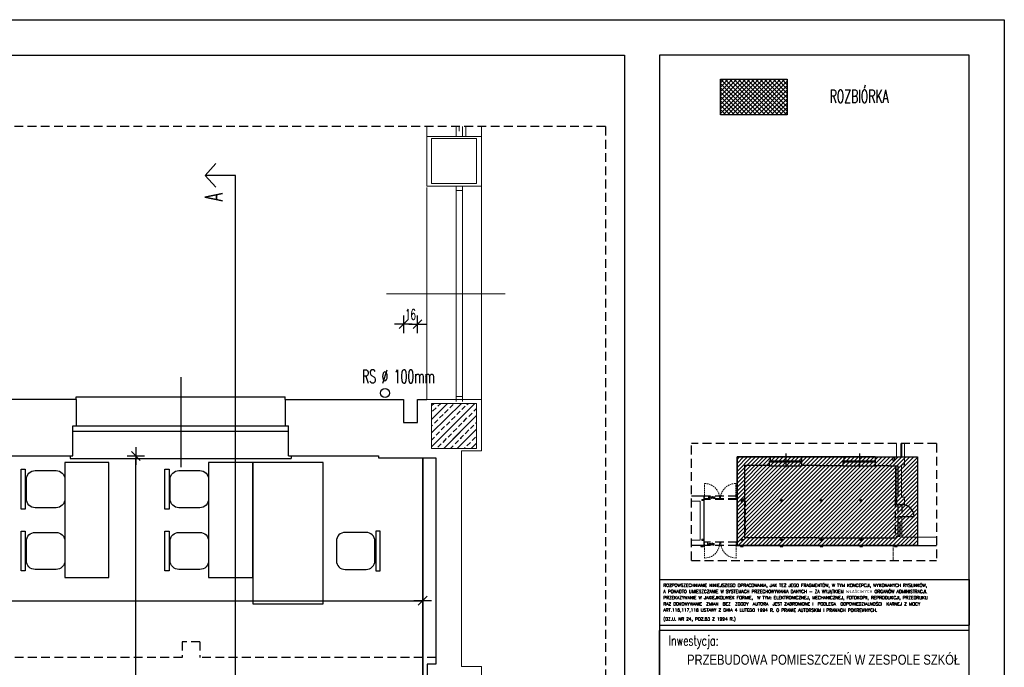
# Model space of a CAD drawing. Extents: x 678233 to 771511, y -128679 to -91169.
# Tile 22 of 62: x 758089 to 759205, y -96340 to -95607. Entities that reach past the tile are written whole.
import ezdxf
from ezdxf.enums import TextEntityAlignment as Align

# ---------------------------------------------------------------- set-up
doc = ezdxf.new("R2010")
doc.units = 0
doc.linetypes.add('DASHED', pattern=[0.75, 0.5, -0.25])
doc.linetypes.add('HIDDEN', pattern=[9.525, 6.35, -3.175])
doc.layers.get('0').update_dxf_attribs({"linetype": 'CONTINUOUS'})
doc.layers.get('Defpoints').update_dxf_attribs({"linetype": 'CONTINUOUS'})
for name, color, linetype in [('1_WYBURZENIA', 40, 'CONTINUOUS'), ('DRZWI', 2, 'CONTINUOUS'), ('h', 8, 'CONTINUOUS'), ('hatch', 8, 'CONTINUOUS'), ('MEBLE', 4, 'CONTINUOUS'), ('OKNA', 4, 'CONTINUOUS'), ('PDF_686_ZS31_Felińskiego13_XRF_Parter$PR-ściany', 7, 'CONTINUOUS'), ('PDF_686_ZS31_Felińskiego13_XRF_Parter$SC-SLUPY', 7, 'CONTINUOUS'), ('PDF_686_ZS31_Felińskiego13_XRF_Parter$SCIANY', 7, 'CONTINUOUS'), ('PRZEKROJOWE', 7, 'CONTINUOUS'), ('PRZERYWANA', 9, 'DASHED'), ('ramka', 2, 'CONTINUOUS'), ('tabelka', 2, 'CONTINUOUS'), ('WIDOKOWE', 2, 'CONTINUOUS'), ('wyburzenia', 3, 'CONTINUOUS'), ('WYMIAROWE', 1, 'CONTINUOUS')]:
    doc.layers.add(name, color=color, linetype=linetype)
for name, color, linetype, true_color in [('PDF_686_ZS31_Felińskiego13_XRF_Parter$IA_1_widok', 9, 'CONTINUOUS', 0x808080), ('PDF_686_ZS31_Felińskiego13_XRF_Parter$OKNA', 9, 'CONTINUOUS', 0x808080), ('PDF_686_ZS31_Felińskiego13_XRF_Parter$powzabudowy', 9, 'CONTINUOUS', 0x808080), ('PDF_686_ZS31_Felińskiego13_XRF_Parter$TEKST', 9, 'CONTINUOUS', 0x808080), ('PDF_686_ZS31_Felińskiego13_XRF_Parter$widok', 9, 'CONTINUOUS', 0x808080), ('PDF_686_ZS31_Felińskiego13_XRF_Parter$widoki', 9, 'CONTINUOUS', 0x808080)]:
    doc.layers.add(name, color=color, linetype=linetype, true_color=true_color)
doc.styles.add('ARIAL_CE', font='arial.ttf')
doc.styles.add('ROMANS', font='romans.shx', dxfattribs={"width": 0.6})
doc.styles.add('ROMANTS', font='ROMANS.shx', dxfattribs={"width": 0.6})
doc.dimstyles.new('WYMIAR1', dxfattribs={"dimtxt": 5, "dimasz": 1.5, "dimexe": 1.25, "dimexo": 0.625, "dimgap": 0.7, "dimtad": 1, "dimdec": 1, "dimdsep": 46, "dimtxsty": 'Standard', "dimblk1": 'WYMIAR1', "dimblk2": 'WYMIAR1', "dimsah": 1, "dimcen": 2.5, "dimse1": 1, "dimse2": 1, "dimclrd": 256, "dimclrt": 2, "dimadec": 0, "dimazin": 0, "dimtfac": 1, "dimtdec": 1, "dimtofl": 0, "dimtmove": 0, "dimatfit": 3, "dimldrblk": 'WYMIAR1', "dimfxl": 1, "dimtolj": 1, "dimtzin": 0, "dimarcsym": 0})

# ---------------------------------------------------------------- blocks, each defined once
blk = doc.blocks.new('TABELKA NOWA 334')
at = {"layer": 'tabelka', "ltscale": 2}
for p, q in [((42790.4, -47472.2), (43615.4, -47472.2)), ((42790.4, -47472.2), (42790.4, -47593.6)), ((43615.4, -47472.2), (43615.4, -47593.6)), ((42790.4, -47593.6), (43615.4, -47593.6)), ((42790.4, -48703.2), (42790.4, -47607.4)), ((43615.4, -47607.4), (42790.4, -47607.4))]:
    blk.add_line(p, q, dxfattribs=at)
blk.add_lwpolyline([(42790.4, -49379.6), (43615.4, -49379.6), (43615.4, -47607.4), (42790.4, -47607.4)], close=True, dxfattribs=at)
at = {"layer": 'tabelka', "ltscale": 2, "style": 'ROMANS'}
for s, height, p in [('A PONADTO UMIESZCZANIE W SYSTEMACH PRZECHOWYWANIA DANYCH - ZA WYJĄTKIEM WŁAŚCIWYCH ORGANÓW ADMINISTRACJI. ', 8.2817, (42800.3, -47507.8)), ('ROZPOWSZECHNIANIE NINIEJSZEGO OPRACOWANIA, JAK TEŻ JEGO FRAGMENTÓW, W TYM KONCEPCJI, WYKONANYCH RYSUNKÓW,', 8.2817, (42800.3, -47491.3)), ('PRZEKAZYWANIE W JAKIEJKOLWIEK FORMIE,  W TYM: ELEKTRONICZNEJ, MECHANICZNEJ, FOTOKOPII, REPRODUKCJI, PRZEDRUKU', 8.2817, (42800.3, -47524.4)), ('ART.116,117,118 USTAWY Z DNIA 4 LUTEGO 1994 R. O PRAWIE AUTORSKIM I PRAWACH POKREWNYCH.', 8.282, (42800.3, -47557.5)), ('RAZ D0KONYWANIE  ZMIAN  BEZ  ZGODY  AUTORA  JEST ZABRONIONE I  PODLEGA  ODPOWIEDZIALNOŚCI  KARNEJ Z MOCY ', 8.2817, (42800.3, -47541)), ('(DZ.U. NR 24, POZ.83 Z 1994 R.)', 8.282, (42800.3, -47581.1))]:
    blk.add_text(s, height=height, rotation=359.9955, dxfattribs=at).set_placement(p)
at = {"layer": 'tabelka', "ltscale": 2, "style": 'ROMANS', "width": 0.7}
blk.add_text('Inwestycja:', height=26.174, dxfattribs=at).set_placement((42814.7, -47647.6))
at = {"layer": 'tabelka', "ltscale": 2, "style": 'ARIAL_CE', "width": 0.8}
for tag, height, p in [('Inwestycja 1', 26.8, (43591.7, -47698.9)), ('Inwestycja 2', 26.8, (43591.7, -47745.3)), ('Inwestycja 3', 26.8, (43591.7, -47791.7)), ('Inwestycja 4', 26.8, (43591.7, -47838.1)), ('INWESTOR 1', 26.8, (43591.7, -47947.8)), ('INWESTOR 2', 26.8, (43591.7, -47994.2)), ('INWESTOR 3', 26.8, (43591.7, -48040.6)), ('INWESTOR 4', 26.8, (43591.7, -48087.1)), ('Adres 1', 26.8, (43591.7, -48196.8)), ('Adres 2', 26.8, (43591.7, -48243.2)), ('Adres 3', 26.8, (43591.7, -48289.6)), ('Adres 4', 26.8, (43591.7, -48336)), ('TEMAT1', 25.9, (43585.8, -49053)), ('TEMAT2', 25.9, (43585.8, -49097.9)), ('TEMAT3', 25.9, (43585.8, -49142.8))]:
    blk.add_attdef(tag, text='', height=height, dxfattribs=at).set_placement(p, align=Align.RIGHT)
at = {"layer": 'tabelka', "ltscale": 2, "style": 'ROMANS', "width": 0.7, "flags": 4}
for tag, p in [('arch. wn. Piotr Kostrzewski', (42814.7, -48813.8)), ('arch. wn. Artur Lewandowski', (42814.7, -48886.5)), ('....', (42814.7, -48959.2))]:
    blk.add_attdef(tag, p, '', height=26.2, dxfattribs=at)
at = {"layer": 'tabelka', "ltscale": 2, "style": 'ARIAL_CE', "width": 0.8}
for tag, height, p in [('1:20', 45.9, (43218.4, -49216)), ('A 12', 61.2, (43585.8, -49292.7)), ('sierpień 2013', 30.6, (43218.4, -49325.1))]:
    blk.add_attdef(tag, text='', height=height, dxfattribs=at).set_placement(p, align=Align.MIDDLE_RIGHT)
blk = doc.blocks.new('WYMIAR1')
at = {"layer": 'WYMIAROWE'}
for p, q in [((0, 0), (-5, 0)), ((0, 5), (0, -5)), ((5, 0), (0, 0))]:
    blk.add_line(p, q, dxfattribs=at)
at = {"layer": 'WYMIAROWE', "color": 2}
blk.add_line((-2.5, -2.5), (2.5, 2.5), dxfattribs=at)
blk = doc.blocks.new('*D52')
at = {"layer": 'Defpoints', "color": 0, "transparency": 16777216}
for p in [(758539.9, -95951.6), (758523.9, -96007.6), (758539.9, -96007.6)]:
    blk.add_point(p, dxfattribs=at)
at = {"layer": 'WYMIAROWE', "color": 1, "lineweight": -2, "transparency": 16777216}
for p, q in [((758521.9, -95951.6), (758519.9, -95951.6)), ((758541.9, -95951.6), (758543.9, -95951.6))]:
    blk.add_line(p, q, dxfattribs=at)
at = {"layer": 'WYMIAROWE', "color": 1, "lineweight": -2, "transparency": 16777216, "xscale": 2, "yscale": 2, "zscale": 2}
blk.add_blockref('WYMIAR1', (758523.9, -95951.6), dxfattribs=at)
at = {"layer": 'WYMIAROWE', "color": 1, "lineweight": -2, "transparency": 16777216, "xscale": 2, "yscale": 2, "zscale": 2, "rotation": 180}
blk.add_blockref('WYMIAR1', (758539.9, -95951.6), dxfattribs=at)
at = {"layer": 'WYMIAROWE', "color": 4, "transparency": 16777216, "insert": (758531.9, -95940.6), "char_height": 12, "attachment_point": 5, "style": 'ROMANTS'}
blk.add_mtext('\\A1;16', dxfattribs=at)
blk = doc.blocks.new('DOT1')
at = {"color": 1, "ltscale": 5}
for p, q in [((0, 33.36), (0, -33.36)), ((29.4, 0), (-47.89, 0))]:
    blk.add_line(p, q, dxfattribs=at)
at = {"color": 8, "ltscale": 5, "const_width": 7.48}
blk.add_lwpolyline([(-3.74, 0, 1), (3.74, 0, 1)], format="xyb", close=True, dxfattribs=at)
blk = doc.blocks.new('f021')
blk.add_lwpolyline([(-31.8, 70), (31.8, 70), (31.8, 63.4), (-31.8, 63.4)], close=True)
blk.add_lwpolyline([(-29.7, 14), (-29.7, 47.6, -0.414214), (-15.6, 61.6), (15.6, 61.6, -0.414214), (29.7, 47.6), (29.7, 14, -0.414214), (15.6, 0), (-15.6, 0, -0.414214)], format="xyb", close=True)
blk = doc.blocks.new('*D53')
at = {"layer": 'Defpoints', "color": 0, "transparency": 16777216}
for p in [(757402.7, -96100.8), (758545.7, -96231), (758545.7, -96264.8)]:
    blk.add_point(p, dxfattribs=at)
at = {"layer": 'WYMIAROWE', "color": 1, "lineweight": -2, "transparency": 16777216}
blk.add_line((757404.7, -96264.8), (758543.7, -96264.8), dxfattribs=at)
at = {"layer": 'WYMIAROWE', "color": 1, "lineweight": -2, "transparency": 16777216, "xscale": 2, "yscale": 2, "zscale": 2, "rotation": 180}
blk.add_blockref('WYMIAR1', (757402.7, -96264.8), dxfattribs=at)
at = {"layer": 'WYMIAROWE', "color": 1, "lineweight": -2, "transparency": 16777216, "xscale": 2, "yscale": 2, "zscale": 2}
blk.add_blockref('WYMIAR1', (758545.7, -96264.8), dxfattribs=at)
at = {"layer": 'WYMIAROWE', "color": 4, "transparency": 16777216, "insert": (757974.2, -96253.8), "char_height": 12, "attachment_point": 5, "style": 'ROMANTS'}
blk.add_mtext('\\A1;1143', dxfattribs=at)
blk = doc.blocks.new('*D54')
at = {"layer": 'Defpoints', "color": 0, "transparency": 16777216}
for p in [(758220.5, -96100.8), (758393.7, -96100.8), (758333.6, -96647.3)]:
    blk.add_point(p, dxfattribs=at)
at = {"layer": 'WYMIAROWE', "color": 1, "lineweight": -2, "transparency": 16777216}
blk.add_line((758220.5, -96645.3), (758220.5, -96102.8), dxfattribs=at)
at = {"layer": 'WYMIAROWE', "color": 1, "lineweight": -2, "transparency": 16777216, "xscale": 2, "yscale": 2, "zscale": 2}
for p, rotation in [((758220.5, -96100.8), 90), ((758220.5, -96647.3), 270)]:
    blk.add_blockref('WYMIAR1', p, dxfattribs=dict(at, rotation=rotation))
at = {"layer": 'WYMIAROWE', "color": 4, "transparency": 16777216, "insert": (758209.5, -96374), "char_height": 12, "attachment_point": 5, "rotation": 90, "style": 'ROMANTS'}
blk.add_mtext('\\A1;546.5', dxfattribs=at)

msp = doc.modelspace()

# ---------------------------------------------------------------- hatches: boundary and pattern name
at = {"layer": 'hatch'}
h = msp.add_hatch(dxfattribs=at)
h.set_pattern_fill('ANSI31', color=256)
h.set_pattern_definition([(45, (0, -1685), (-2.24506403, 2.24506403), [])])
h.paths.add_polyline_path([(758902.11, -96101.98), (759106.57, -96101.98), (759106.57, -96202.25), (758902.11, -96202.25)])
at = {"layer": 'wyburzenia'}
h = msp.add_hatch(dxfattribs=at)
h.set_pattern_fill('_USER', color=256, scale=3.5, angle=45, style=0, double=1, pattern_type=0)
h.set_pattern_definition([(45, (518770.521, -73528.36), (-2.474873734, 2.474873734), []), (135, (518770.521, -73528.36), (-2.474873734, -2.474873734), [])])
h.paths.add_polyline_path([(758883.12, -95674.17), (758959.05, -95674.17), (758959.05, -95714.63), (758883.12, -95714.63)])

# ---------------------------------------------------------------- linework, layer by layer
at = {"layer": '1_WYBURZENIA'}
msp.add_lwpolyline([(758902.11, -96101.98), (759106.57, -96101.98), (759106.57, -96202.25), (758902.11, -96202.25)], close=True, dxfattribs=at)
at = {"layer": 'Defpoints'}
for p, q in [((758939.46, -96101.98), (758939.46, -96106.48)), ((758975.01, -96101.98), (758975.01, -96106.48)), ((759023.01, -96101.98), (759023.01, -96106.48)), ((759058.56, -96101.98), (759058.56, -96106.48)), ((759081.06, -96105.88), (759081.06, -96101.98)), ((759081.06, -96101.98), (759082.64, -96101.98)), ((758975.57, -96111.58), (758975.57, -96106.48)), ((759059.12, -96111.58), (759059.12, -96106.48)), ((759084.17, -96155.75), (759091.93, -96155.75)), ((759086.42, -96176.3), (759086.42, -96192.13)), ((759086.42, -96192.13), (759082.52, -96192.13)), ((759082.52, -96192.13), (759082.52, -96193.55)), ((759012.37, -96193.55), (759050.11, -96193.55)), ((759081.17, -96193.55), (759082.52, -96193.55))]:
    msp.add_line(p, q, dxfattribs=at)
msp.add_lwpolyline([(757105.03, -95606.74), (759205.03, -95606.74), (759205.03, -97091.74), (757105.03, -97091.74)], close=True, dxfattribs=at)
at = {"layer": 'DRZWI'}
for p, q in [((759088.78, -96169.24), (759102.8, -96169.24)), ((759088.78, -96169.55), (759102.8, -96169.55))]:
    msp.add_line(p, q, dxfattribs=at)
msp.add_arc((759088.77, -96169.87), 14.03, 1.29788, 89.98961, dxfattribs=at)
at = {"layer": 'h'}
for points in [[(758555.6, -96043.82), (758558.14, -96041.28)], [(758555.6, -96059.52), (758573.84, -96041.28)], [(758555.6, -96074.79), (758589.54, -96041.28)], [(758555.6, -96043.82), (758558.14, -96041.28)], [(758555.6, -96059.52), (758573.84, -96041.28)], [(758555.6, -96074.79), (758589.54, -96041.28)], [(758555.6, -96090.49), (758604.81, -96041.28)], [(758556.87, -96050.19), (758561.11, -96046.37)], [(758556.87, -96050.19), (758561.11, -96046.37)], [(758562.81, -96044.25), (758566.2, -96041.28)], [(758562.81, -96044.25), (758566.2, -96041.28)], [(758576.39, -96046.37), (758580.2, -96042.55)], [(758576.39, -96046.37), (758580.2, -96042.55)], [(758589.96, -96048.06), (758593.78, -96044.25)], [(758595.9, -96042.55), (758597.17, -96041.28)], [(758603.54, -96050.19), (758606.51, -96047.22)], [(758555.6, -96090.49), (758589.69, -96056.4)], [(758564.93, -96057.82), (758568.75, -96054)], [(758564.93, -96057.82), (758568.75, -96054)], [(758569.6, -96092.19), (758606.51, -96054.85)], [(758570.45, -96052.31), (758574.69, -96048.06)], [(758570.45, -96052.31), (758574.69, -96048.06)], [(758578.51, -96059.94), (758582.33, -96056.13)], [(758578.51, -96059.94), (758582.33, -96056.13)], [(758584.45, -96054), (758588.27, -96050.19)], [(758584.45, -96054), (758588.27, -96050.19)], [(758592.08, -96062.06), (758595.9, -96057.82)], [(758598.02, -96056.13), (758601.84, -96052.31)], [(758555.6, -96067.16), (758556.87, -96065.88)], [(758555.6, -96067.16), (758556.87, -96065.88)], [(758558.99, -96063.76), (758562.81, -96059.94)], [(758558.99, -96063.76), (758562.81, -96059.94)], [(758566.63, -96071.4), (758570.45, -96067.58)], [(758566.63, -96071.4), (758570.45, -96067.58)], [(758572.57, -96065.88), (758576.39, -96062.06)], [(758572.57, -96065.88), (758576.39, -96062.06)], [(758580.2, -96073.52), (758584.45, -96069.7)], [(758580.2, -96073.52), (758584.45, -96069.7)], [(758586.14, -96067.58), (758589.96, -96063.76)], [(758586.14, -96067.58), (758589.96, -96063.76)], [(758599.72, -96069.7), (758603.54, -96065.88)], [(758605.66, -96063.76), (758606.51, -96062.91)], [(758555.6, -96082.85), (758558.99, -96079.46)], [(758555.6, -96082.85), (758558.99, -96079.46)], [(758561.11, -96077.34), (758564.93, -96073.52)], [(758561.11, -96077.34), (758564.93, -96073.52)], [(758568.75, -96085.4), (758572.57, -96081.16)], [(758568.75, -96085.4), (758572.57, -96081.16)], [(758569.6, -96092.19), (758589.69, -96071.87)], [(758574.69, -96079.46), (758578.51, -96075.64)], [(758574.69, -96079.46), (758578.51, -96075.64)], [(758584.87, -96092.19), (758606.51, -96070.55)], [(758588.27, -96081.16), (758592.08, -96077.34)], [(758588.27, -96081.16), (758589.69, -96079.73)], [(758593.78, -96075.64), (758598.02, -96071.4)], [(758601.84, -96083.28), (758605.66, -96079.46)], [(758562.81, -96090.91), (758566.63, -96087.1)], [(758562.81, -96090.91), (758566.63, -96087.1)], [(758577.23, -96092.19), (758580.2, -96089.22)], [(758577.23, -96092.19), (758580.2, -96089.22)], [(758582.33, -96087.1), (758586.14, -96083.28)], [(758582.33, -96087.1), (758586.14, -96083.28)], [(758584.87, -96092.19), (758589.69, -96087.37)], [(758592.93, -96092.19), (758593.78, -96090.91)], [(758595.9, -96089.22), (758599.72, -96085.4)], [(758600.57, -96092.19), (758606.51, -96086.25)]]:
    msp.add_lwpolyline(points, dxfattribs=at)
at = {"layer": 'MEBLE', "color": 8, "linetype": 'HIDDEN'}
for p, q in [((758911.27, -96151.6), (758911.27, -96171.1)), ((758911.27, -96171.1), (758911.27, -96190.6))]:
    msp.add_line(p, q, dxfattribs=at)
at = {"layer": 'MEBLE'}
for points in [[(758545.69, -96359.29), (758545.69, -96359.29), (758545.69, -96102.79), (758545.69, -96102.79)], [(758140.04, -96238.39), (758190.04, -96238.39), (758190.04, -96108.39), (758140.04, -96108.39)], [(758303.04, -96238.39), (758353.04, -96238.39), (758353.04, -96108.39), (758303.04, -96108.39)], [(758353.04, -96268.39), (758433.04, -96268.39), (758433.04, -96108.39), (758353.04, -96108.39)], [(759081.92, -96150.35), (759081.92, -96150.35), (759081.92, -96111.88), (759081.92, -96111.88)]]:
    msp.add_lwpolyline(points, close=True, dxfattribs=at)
at = {"layer": 'OKNA'}
for p, q in [((758271.44, -96011.7), (758271.44, -96113.47)), ((758149.19, -96066.79), (758393.69, -96066.79)), ((758149.19, -96072.79), (758393.69, -96072.79)), ((758957.23, -96098.21), (758957.23, -96113.48)), ((759040.78, -96098.21), (759040.78, -96113.48)), ((758938.89, -96106.48), (758975.57, -96106.48)), ((758938.89, -96107.38), (758975.57, -96107.38)), ((759022.44, -96106.48), (759059.12, -96106.48)), ((759022.44, -96107.38), (759059.12, -96107.38))]:
    msp.add_line(p, q, dxfattribs=at)
at = {"layer": 'PDF_686_ZS31_Felińskiego13_XRF_Parter$IA_1_widok', "lineweight": 0}
for points in [[(758612.45, -95741.56), (758612.45, -95727.83)], [(758612.45, -96039.15), (758612.45, -95795.21)], [(759091.93, -96102.33), (759091.93, -96086.74)]]:
    msp.add_lwpolyline(points, dxfattribs=at)
at = {"layer": 'PDF_686_ZS31_Felińskiego13_XRF_Parter$OKNA', "lineweight": 0}
for points in [[(758583.6, -95727.83), (758583.6, -95739.2)], [(758590.81, -95727.83), (758590.81, -95739.2)], [(758594.63, -95727.83), (758594.63, -95739.2)], [(758583.6, -96039.15), (758583.6, -95795.21)], [(758583.6, -95800.3), (758590.81, -95800.3)], [(758590.81, -96039.15), (758590.81, -95795.21)], [(758583.6, -96036.54), (758583.6, -95848.29)], [(758590.81, -96039.15), (758590.81, -95848.29)], [(758504.69, -95917.18), (758639.02, -95917.18)], [(758612.45, -95917.18), (758615.42, -95917.18)], [(758583.6, -96033.64), (758590.81, -96033.64)], [(759087.61, -96101.94), (759087.61, -96086.74)], [(759087.61, -96102.33), (759087.61, -96086.74)], [(759088.69, -96102.33), (759088.69, -96086.74)], [(759088.69, -96102.33), (759088.69, -96086.74)], [(759087.61, -96101.5), (759088.69, -96101.5)]]:
    msp.add_lwpolyline(points, dxfattribs=at)
at = {"layer": 'PDF_686_ZS31_Felińskiego13_XRF_Parter$powzabudowy', "lineweight": 0}
for points in [[(759079.21, -96204.09), (759079.21, -96202.24)], [(759079.21, -96208.54), (759079.21, -96206.76)], [(759079.21, -96213.06), (759079.21, -96211.28)], [(759079.21, -96217.58), (759079.21, -96215.8)]]:
    msp.add_lwpolyline(points, dxfattribs=at)
at = {"layer": 'PDF_686_ZS31_Felińskiego13_XRF_Parter$PR-ściany', "lineweight": 13}
msp.add_lwpolyline([(758850.31, -96152.02), (758856.03, -96152.02)], dxfattribs=at)
at = {"layer": 'PDF_686_ZS31_Felińskiego13_XRF_Parter$SC-SLUPY', "lineweight": 13}
for p, q in [((758550.51, -96036.79), (758612.45, -96036.79)), ((759082.64, -96101.98), (759091.93, -96101.98))]:
    msp.add_line(p, q, dxfattribs=at)
for points in [[(758555.6, -95741.32), (758606.51, -95741.32), (758606.51, -95792.24), (758555.6, -95792.24)], [(758555.6, -96041.28), (758606.51, -96041.28), (758606.51, -96092.19), (758555.6, -96092.19)]]:
    msp.add_lwpolyline(points, close=True, dxfattribs=at)
msp.add_lwpolyline([(758589.69, -96092.19), (758555.6, -96092.19), (758555.6, -96041.28), (758589.69, -96041.28)], dxfattribs=at)
at = {"layer": 'PDF_686_ZS31_Felińskiego13_XRF_Parter$SCIANY', "lineweight": 13}
for p, q in [((758612.45, -96095.16), (758612.45, -96036.79)), ((758589.54, -96339.11), (758589.54, -96095.16)), ((758589.54, -96095.16), (758612.45, -96095.16)), ((759091.93, -96110.73), (759091.93, -96101.98)), ((759088.5, -96147.32), (759088.5, -96110.73)), ((759088.5, -96110.73), (759091.93, -96110.73)), ((759091.93, -96147.32), (759088.5, -96147.32)), ((759091.93, -96155.75), (759091.93, -96147.32)), ((758856.03, -96152.02), (758860.42, -96152.02)), ((758860.42, -96152.02), (758860.42, -96196.05)), ((759088.82, -96192.95), (759088.82, -96169.55)), ((759127.99, -96192.95), (759088.82, -96192.95)), ((758860.42, -96196.05), (758850.31, -96196.05)), ((758612.45, -96339.11), (758589.54, -96339.11)), ((758612.45, -96395.29), (758612.45, -96339.11))]:
    msp.add_line(p, q, dxfattribs=at)
for points in [[(758550.51, -95795.21), (758612.45, -95795.21), (758612.45, -95739.2), (758550.51, -95739.2)], [(758861.95, -96149.98), (758863.48, -96149.98), (758863.48, -96151.44), (758861.95, -96151.44)], [(758861.95, -96196.63), (758863.48, -96196.63), (758863.48, -96195.1), (758861.95, -96195.1)]]:
    msp.add_lwpolyline(points, close=True, dxfattribs=at)
at = {"layer": 'PDF_686_ZS31_Felińskiego13_XRF_Parter$TEKST', "lineweight": 0}
msp.add_line((758873.46, -96199.92), (758874.47, -96199.92), dxfattribs=at)
for points in [[(758869.61, -96146.19), (758869.61, -96148.92)], [(758870.63, -96147.08), (758869.61, -96148.41)], [(758870, -96148.39), (758870.76, -96149.41)], [(758871.33, -96147.08), (758871.33, -96148.92)], [(758871.33, -96147.9), (758871.46, -96147.46), (758871.65, -96147.2), (758871.84, -96147.08), (758872.16, -96147.08)], [(758873.81, -96147.46), (758873.62, -96147.2), (758873.43, -96147.08), (758873.11, -96147.08), (758872.92, -96147.2), (758872.67, -96147.46), (758872.61, -96147.9), (758872.61, -96148.16), (758872.67, -96148.54), (758872.92, -96148.79), (758873.11, -96148.92), (758873.43, -96148.92), (758873.62, -96148.79), (758873.81, -96148.54)], [(758873.81, -96147.08), (758873.81, -96148.92)], [(758874.45, -96147.08), (758875.15, -96147.08)], [(758874.77, -96146.19), (758874.77, -96148.41), (758874.83, -96148.79), (758875.02, -96148.92), (758875.28, -96148.92)], [(758877, -96147.46), (758876.81, -96147.2), (758876.61, -96147.08), (758876.3, -96147.08), (758876.11, -96147.2), (758875.85, -96147.46), (758875.79, -96147.9), (758875.79, -96148.16), (758875.85, -96148.54), (758876.11, -96148.79), (758876.3, -96148.92), (758876.61, -96148.92), (758876.81, -96148.79), (758877, -96148.54)], [(758877, -96147.08), (758877, -96148.92)], [(758868.66, -96198.99), (758868.66, -96201.73)], [(758869.67, -96199.88), (758868.66, -96201.22)], [(758869.04, -96200.71), (758869.8, -96201.73)], [(758870.37, -96199.88), (758870.37, -96201.73)], [(758870.37, -96200.71), (758870.5, -96200.27), (758870.69, -96200.01), (758870.88, -96199.88), (758871.2, -96199.88)], [(758872.86, -96200.27), (758872.67, -96200.01), (758872.47, -96199.88), (758872.16, -96199.88), (758871.97, -96200.01), (758871.71, -96200.27), (758871.65, -96200.71), (758871.65, -96200.97), (758871.71, -96201.35), (758871.97, -96201.6), (758872.16, -96201.73), (758872.47, -96201.73), (758872.67, -96201.6), (758872.86, -96201.35)], [(758872.86, -96199.88), (758872.86, -96201.73)], [(758873.81, -96198.99), (758873.81, -96201.22), (758873.87, -96201.6), (758874.07, -96201.73), (758874.32, -96201.73)], [(758876.04, -96200.27), (758875.85, -96200.01), (758875.66, -96199.88), (758875.34, -96199.88), (758875.15, -96200.01), (758874.89, -96200.27), (758874.83, -96200.71), (758874.83, -96200.97), (758874.89, -96201.35), (758875.15, -96201.6), (758875.34, -96201.73), (758875.66, -96201.73), (758875.85, -96201.6), (758876.04, -96201.35)], [(758876.04, -96199.88), (758876.04, -96201.73)]]:
    msp.add_lwpolyline(points, dxfattribs=at)
at = {"layer": 'PDF_686_ZS31_Felińskiego13_XRF_Parter$widok', "lineweight": 0}
for points in [[(758867.11, -96132.11), (758865.13, -96131.98), (758865.13, -96133.13)], [(758865.13, -96133.95), (758865.13, -96135.61)], [(758865.13, -96136.44), (758865.13, -96138.09)], [(758869.59, -96132.55), (758869.27, -96132.49), (758867.93, -96132.23)], [(758871.88, -96133.38), (758871.24, -96133.06), (758870.35, -96132.81)], [(758874.11, -96134.53), (758873.15, -96133.95), (758872.64, -96133.7)], [(758876.08, -96135.93), (758874.93, -96135.04), (758874.81, -96134.91)], [(758877.93, -96137.64), (758876.72, -96136.44)], [(758887.79, -96137.64), (758889, -96136.44)], [(758889.63, -96135.93), (758890.78, -96135.04), (758890.91, -96134.91)], [(758891.61, -96134.53), (758892.56, -96133.95), (758893.07, -96133.7)], [(758893.83, -96133.38), (758894.47, -96133.06), (758895.36, -96132.81)], [(758896.13, -96132.55), (758896.44, -96132.49), (758897.78, -96132.23)], [(758898.88, -96132.11), (758900.85, -96131.98), (758900.85, -96133.13)], [(758900.85, -96133.95), (758900.85, -96135.61)], [(758900.85, -96136.44), (758900.85, -96138.09)], [(758865.13, -96138.92), (758865.13, -96140.57)], [(758865.13, -96141.4), (758865.13, -96143.05)], [(758865.13, -96143.88), (758865.13, -96145.47)], [(758865.13, -96146.3), (758865.13, -96147.95)], [(758879.45, -96139.55), (758879.33, -96139.43), (758878.43, -96138.28)], [(758880.66, -96141.72), (758880.41, -96141.21), (758879.83, -96140.25)], [(758881.55, -96144.01), (758881.3, -96143.12), (758880.98, -96142.48)], [(758882.13, -96146.43), (758881.87, -96145.09), (758881.81, -96144.77)], [(758882.38, -96149.23), (758882.25, -96147.25)], [(758883.33, -96149.23), (758883.46, -96147.25)], [(758883.59, -96146.43), (758883.84, -96145.09), (758883.91, -96144.77)], [(758884.16, -96144.01), (758884.42, -96143.12), (758884.73, -96142.48)], [(758885.05, -96141.72), (758885.31, -96141.21), (758885.88, -96140.25)], [(758886.26, -96139.55), (758886.39, -96139.43), (758887.28, -96138.28)], [(758900.83, -96146.3), (758900.83, -96147.95)], [(758900.85, -96138.92), (758900.85, -96140.57)], [(758900.85, -96141.4), (758900.85, -96143.05)], [(758900.85, -96143.88), (758900.85, -96145.47)], [(758865.13, -96148.78), (758865.13, -96149.99), (758864.37, -96149.99)], [(758865.13, -96149.23), (758864.37, -96149.23)], [(758900.83, -96148.78), (758900.83, -96149.99), (758901.6, -96149.99)], [(758865.13, -96199.65), (758865.13, -96198.5), (758864.37, -96198.5)], [(758865.13, -96198.5), (758864.37, -96198.5)], [(758865.13, -96202.13), (758865.13, -96200.47)], [(758865.13, -96204.61), (758865.13, -96202.96)], [(758882.13, -96202.06), (758881.87, -96203.34), (758881.81, -96203.66)], [(758882.38, -96199.26), (758882.25, -96201.24)], [(758883.72, -96199.26), (758883.84, -96201.24)], [(758883.97, -96202.06), (758884.22, -96203.34), (758884.29, -96203.66)], [(758902.11, -96198.5), (758900.77, -96198.5)], [(758900.96, -96199.65), (758900.96, -96198.5), (758901.73, -96198.5)], [(758900.96, -96202.13), (758900.96, -96200.47)], [(758900.96, -96204.61), (758900.96, -96202.96)], [(758902.11, -96198.5), (758901.09, -96198.5)], [(758902.11, -96199.26), (758901.09, -96199.26)], [(759079.21, -96202.43), (759079.21, -96204.09)], [(758865.13, -96207.09), (758865.13, -96205.44)], [(758865.13, -96209.57), (758865.13, -96207.92)], [(758865.13, -96211.99), (758865.13, -96210.4)], [(758865.13, -96214.47), (758865.13, -96212.82)], [(758867.11, -96216.38), (758865.13, -96216.51), (758865.13, -96215.3)], [(758871.88, -96215.11), (758871.24, -96215.37), (758870.35, -96215.62)], [(758874.11, -96213.97), (758873.15, -96214.54), (758872.64, -96214.73)], [(758876.08, -96212.5), (758874.93, -96213.46), (758874.81, -96213.52)], [(758877.93, -96210.85), (758876.72, -96211.99)], [(758879.45, -96208.87), (758879.33, -96209.07), (758878.43, -96210.21)], [(758880.66, -96206.71), (758880.41, -96207.28), (758879.83, -96208.17)], [(758881.55, -96204.42), (758881.3, -96205.37), (758880.98, -96206.01)], [(758884.54, -96204.42), (758884.8, -96205.37), (758885.12, -96206.01)], [(758885.43, -96206.71), (758885.69, -96207.28), (758886.26, -96208.17)], [(758886.64, -96208.87), (758886.77, -96209.07), (758887.66, -96210.21)], [(758888.17, -96210.85), (758889.38, -96211.99)], [(758890.02, -96212.5), (758891.16, -96213.46), (758891.29, -96213.52)], [(758891.99, -96213.97), (758892.94, -96214.54), (758893.45, -96214.73)], [(758894.22, -96215.11), (758894.85, -96215.37), (758895.74, -96215.62)], [(758898.99, -96216.38), (758900.96, -96216.51), (758900.96, -96215.3)], [(758900.96, -96207.09), (758900.96, -96205.44)], [(758900.96, -96209.57), (758900.96, -96207.92)], [(758900.96, -96211.99), (758900.96, -96210.4)], [(758900.96, -96214.47), (758900.96, -96212.82)], [(759079.21, -96204.92), (759079.21, -96206.57)], [(759079.21, -96207.4), (759079.21, -96209.05)], [(759079.21, -96209.88), (759079.21, -96211.53)], [(759079.21, -96212.36), (759079.21, -96214.02)], [(759079.21, -96214.84), (759079.21, -96216.5)], [(758869.59, -96215.87), (758869.27, -96216), (758867.93, -96216.26)], [(758896.51, -96215.87), (758896.83, -96216), (758898.16, -96216.26)], [(759079.21, -96217.33), (759079.21, -96218.98)]]:
    msp.add_lwpolyline(points, dxfattribs=at)
at = {"layer": 'PDF_686_ZS31_Felińskiego13_XRF_Parter$widoki', "lineweight": 0}
for points in [[(758550.51, -95739.44), (758550.51, -95727.83)], [(758586.99, -95727.83), (758586.99, -95732.84)], [(758550.51, -96037.03), (758550.51, -95796.9)], [(758550.51, -96036.54), (758550.51, -95848.29)], [(759082.64, -96101.94), (759082.64, -96086.74)], [(759082.64, -96102.01), (759082.64, -96086.74)]]:
    msp.add_lwpolyline(points, dxfattribs=at)
at = {"layer": 'PRZEKROJOWE'}
for p, q in [((758299.28, -95783.01), (758311.02, -95769.65)), ((758333.6, -95783.01), (758299.28, -95783.01)), ((758299.28, -95783.01), (758311.02, -95796.38)), ((758333.6, -95812.11), (758333.6, -95783.01)), ((758152.94, -96036.79), (757832.94, -96036.79)), ((758152.94, -96036.79), (758152.94, -96066.79)), ((758389.94, -96036.79), (758389.94, -96066.79)), ((758389.94, -96036.79), (758523.94, -96036.79)), ((758523.94, -96036.79), (758523.94, -96062.79)), ((758539.94, -96062.79), (758539.94, -96036.79)), ((758539.94, -96036.79), (758550.51, -96036.79)), ((758149.19, -96100.79), (758149.19, -96066.79)), ((758393.69, -96100.79), (758393.69, -96066.79)), ((758523.94, -96062.79), (758539.94, -96062.79)), ((757957.19, -96100.79), (758149.19, -96100.79)), ((758393.69, -96100.79), (758495.69, -96100.79)), ((758495.69, -96100.79), (758495.69, -96102.79)), ((758495.69, -96102.79), (758560.69, -96102.79)), ((758560.69, -96102.79), (758560.69, -96336.79)), ((758939.46, -96101.98), (758902.11, -96101.98)), ((758902.11, -96101.98), (758902.11, -96202.25)), ((759023.01, -96101.98), (758975.01, -96101.98)), ((759058.56, -96101.98), (759078.66, -96101.98)), ((759078.66, -96101.98), (759078.66, -96105.88)), ((758910.47, -96111.58), (758910.47, -96149.75)), ((758938.89, -96111.58), (758910.47, -96111.58)), ((758938.89, -96111.58), (758938.89, -96106.48)), ((758993.64, -96111.58), (758975.57, -96111.58)), ((758993.64, -96111.58), (759022.44, -96111.58)), ((759022.44, -96111.58), (759022.44, -96106.48)), ((759059.12, -96111.58), (759074.42, -96111.58)), ((759074.42, -96111.58), (759074.42, -96111.88)), ((759074.42, -96111.88), (759084.17, -96111.88)), ((759078.66, -96105.88), (759081.06, -96105.88)), ((759084.17, -96111.88), (759084.17, -96146.98)), ((758864.24, -96146.23), (758850.31, -96146.23)), ((758864.24, -96146.23), (758864.24, -96202.25)), ((759082.67, -96146.98), (759082.67, -96152)), ((758908.67, -96152.6), (758906.42, -96152.6)), ((758910.47, -96149.75), (758908.67, -96149.75)), ((758908.67, -96149.75), (758908.67, -96152.6)), ((758910.47, -96149.75), (758910.47, -96193.55)), ((759082.67, -96152), (759082.67, -96155.75)), ((759082.67, -96155.75), (759084.17, -96155.75)), ((759084.17, -96169.55), (759088.82, -96169.55)), ((759084.17, -96169.55), (759084.17, -96176.3)), ((759084.17, -96176.3), (759086.42, -96176.3)), ((758864.24, -96202.25), (758850.31, -96202.25)), ((758902.11, -96202.25), (759088.52, -96202.25)), ((758902.11, -96202.25), (759127.99, -96202.25)), ((758993.64, -96193.55), (758910.47, -96193.55)), ((758993.64, -96193.55), (759082.52, -96193.55)), ((759044.12, -96194.3), (759044.04, -96194.3)), ((758560.69, -96336.79), (758550.69, -96336.79)), ((758550.69, -96336.79), (758550.69, -96370.29))]:
    msp.add_line(p, q, dxfattribs=at)
for points in [[(758906.94, -96150.35), (758908.59, -96150.35), (758908.59, -96152), (758906.94, -96152)], [(758951.87, -96150.35), (758953.52, -96150.35), (758953.52, -96152), (758951.87, -96152)], [(758996.79, -96150.35), (758998.44, -96150.35), (758998.44, -96152), (758996.79, -96152)], [(758996.79, -96150.35), (758998.44, -96150.35), (758998.44, -96152), (758996.79, -96152)], [(759041.79, -96150.35), (759043.44, -96150.35), (759043.44, -96152), (759041.79, -96152)], [(759081.17, -96150.35), (759082.67, -96150.35), (759082.67, -96152), (759081.17, -96152)], [(758906.94, -96194.98), (758908.59, -96194.98), (758908.59, -96196.63), (758906.94, -96196.63)], [(758951.87, -96194.98), (758953.52, -96194.98), (758953.52, -96196.63), (758951.87, -96196.63)], [(758996.79, -96194.98), (758998.44, -96194.98), (758998.44, -96196.63), (758996.79, -96196.63)], [(759041.79, -96194.98), (759043.44, -96194.98), (759043.44, -96196.63), (759041.79, -96196.63)]]:
    msp.add_lwpolyline(points, close=True, dxfattribs=at)
msp.add_circle((758502.99, -96029.53), 5, dxfattribs=at)
at = {"layer": 'PRZERYWANA', "ltscale": 20}
for p, q in [((758752.81, -95727.83), (757251.6, -95727.83)), ((758752.81, -95727.83), (758752.81, -96879.2)), ((759127.99, -96086.74), (758850.31, -96086.74)), ((758850.31, -96219.16), (758850.31, -96086.74)), ((759127.99, -96086.74), (759127.99, -96219.16)), ((758902.11, -96146.23), (758863.86, -96146.23)), ((758902.11, -96149.23), (758863.86, -96149.23)), ((758902.11, -96149.99), (758863.86, -96149.99)), ((759081.17, -96148.81), (759081.17, -96193.55)), ((759084.17, -96155.75), (759084.17, -96169.55)), ((759088.78, -96155.75), (759088.78, -96169.55)), ((758902.11, -96198.5), (758863.99, -96198.5)), ((758902.11, -96202.25), (758863.99, -96202.25)), ((758902.11, -96198.5), (758893.6, -96198.5)), ((758850.31, -96219.16), (759127.99, -96219.16)), ((758273.19, -96311.29), (758273.19, -96329.04)), ((758293.19, -96311.29), (758273.19, -96311.29)), ((758293.19, -96311.29), (758293.19, -96329.04)), ((758273.19, -96329.04), (757992.19, -96329.04)), ((758560.69, -96329.04), (758293.19, -96329.04))]:
    msp.add_line(p, q, dxfattribs=at)
for points in [[(758861, -96202.25), (758861, -96203.3), (758864, -96203.3), (758864, -96203.3), (758864, -96202.25)], [(758906.12, -96202.25), (758906.12, -96203.3), (758909.12, -96203.3), (758909.12, -96203.3), (758909.12, -96202.25)], [(758951.12, -96202.25), (758951.12, -96203.3), (758954.12, -96203.3), (758954.12, -96203.3), (758954.12, -96202.25)], [(758996.12, -96202.25), (758996.12, -96203.3), (758999.12, -96203.3), (758999.12, -96203.3), (758999.12, -96202.25)], [(759041.12, -96202.25), (759041.12, -96203.3), (759044.12, -96203.3), (759044.12, -96203.3), (759044.12, -96202.25)], [(759080.49, -96202.25), (759080.49, -96203.3), (759083.49, -96203.3), (759083.49, -96203.3), (759083.49, -96202.25)]]:
    msp.add_lwpolyline(points, dxfattribs=at)
at = {"layer": 'tabelka'}
for points in [[(757197.88, -95646.74), (758774.32, -95646.74), (758774.32, -97051.74), (757197.88, -97051.74)], [(758814.32, -97051.74), (759165.03, -97051.74), (759165.03, -95646.74), (758814.32, -95646.74)]]:
    msp.add_lwpolyline(points, close=True, dxfattribs=at)
at = {"layer": 'WIDOKOWE'}
for p, q in [((758152.94, -96033.79), (758389.94, -96033.79)), ((758152.94, -96036.79), (758152.94, -96033.79)), ((758389.94, -96036.79), (758389.94, -96033.79)), ((758146.08, -96100.79), (758146.08, -96103.79)), ((758146.08, -96103.79), (758396.69, -96103.79)), ((758396.69, -96100.79), (758396.69, -96103.79)), ((758939.46, -96101.53), (758975.01, -96101.53)), ((758939.46, -96101.98), (758939.46, -96101.53)), ((758975.01, -96101.98), (758975.01, -96101.53)), ((759023.01, -96101.53), (759058.56, -96101.53)), ((759023.01, -96101.98), (759023.01, -96101.53)), ((759058.56, -96101.98), (759058.56, -96101.53)), ((758938.43, -96111.58), (758938.43, -96112.03)), ((758938.43, -96112.03), (758976.02, -96112.03)), ((758976.02, -96111.58), (758976.02, -96112.03)), ((759021.98, -96111.58), (759021.98, -96112.03)), ((759021.98, -96112.03), (759059.57, -96112.03)), ((759059.57, -96111.58), (759059.57, -96112.03)), ((759084.17, -96176.3), (759084.17, -96192.13))]:
    msp.add_line(p, q, dxfattribs=at)
at = {"layer": 'wyburzenia'}
msp.add_lwpolyline([(758883.12, -95674.17), (758959.05, -95674.17), (758959.05, -95714.63), (758883.12, -95714.63)], close=True, dxfattribs=at)
at = {"layer": 'WYMIAROWE'}
msp.add_line((758333.6, -96767.64), (758333.6, -95812.11), dxfattribs=at)

# ---------------------------------------------------------------- block references
at = {"layer": 'MEBLE', "yscale": 0.7081860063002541, "zscale": 0.7081860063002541}
for p, xscale, rotation in [((758140.04, -96138.39), 0.7081860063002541, 90), ((758303.04, -96138.39), 0.7081860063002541, 90), ((758140.04, -96208.39), 0.7081860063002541, 90), ((758303.04, -96208.39), 0.7081860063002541, 90), ((758447.85, -96208.39), -0.7081860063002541, 270)]:
    msp.add_blockref('f021', p, dxfattribs=dict(at, xscale=xscale, rotation=rotation))
at = {"layer": 'ramka'}
ref = msp.add_blockref('TABELKA NOWA 334', (740624.03, -76060.39), dxfattribs=dict(at, xscale=0.425101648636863, yscale=0.425101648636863, zscale=0.425101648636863))
ref.add_attrib('Inwestycja 1', 'PRZEBUDOWA POMIESZCZEŃ W ZESPOLE SZKÓŁ', dxfattribs={"layer": 'tabelka', "ltscale": 2, "height": 11.3822, "style": 'ARIAL_CE', "width": 0.8}).set_placement((759154.94, -96337.26), align=Align.RIGHT)

# ---------------------------------------------------------------- texts
at = {"layer": 'PRZEKROJOWE', "style": 'ROMANTS', "width": 0.6}
msp.add_text('A', height=20.05, rotation=90, dxfattribs=at).set_placement((758318.7, -95812.43))
at = {"layer": 'PRZERYWANA', "ltscale": 20, "style": 'ROMANTS', "width": 0.6}
msp.add_text('RS %%C 100mm', height=15.0341, dxfattribs=at).set_placement((758476.98, -96018.22))
at = {"layer": 'WIDOKOWE', "style": 'ROMANTS', "width": 0.6}
msp.add_text('ROZBIÓRKA', height=14.936, dxfattribs=at).set_placement((759040.48, -95700.97), align=Align.CENTER)

# ---------------------------------------------------------------- dimensions: what is measured, and where the dimension line sits
at = {"layer": 'WYMIAROWE'}
for base, p1, p2, picture, middle in [((758539.94, -95951.58), (758523.94, -96007.64), (758539.94, -96007.64), '*D52', (758531.94, -95940.58)), ((758545.69, -96264.77), (757402.69, -96100.79), (758545.69, -96231.04), '*D53', (757974.19, -96253.77))]:
    dim = msp.add_linear_dim(base=base, p1=p1, p2=p2, dimstyle='WYMIAR1', override={"dimtxt": 12, "dimasz": 2, "dimexe": 7, "dimexo": 5, "dimgap": 5, "dimzin": 12, "dimtxsty": 'ROMANTS', "dimcen": 0, "dimclrd": 1, "dimclrt": 4, "dimtfac": 0.005, "dimtix": 1, "dimldrblk": 'DOT1', "dimtzin": 12}, dxfattribs=at)
    dim.commit()
    dim.dimension.update_dxf_attribs({"geometry": picture, "text_midpoint": middle})
dim = msp.add_linear_dim(base=(758220.48, -96100.79), p1=(758333.6, -96647.29), p2=(758393.69, -96100.79), angle=90, dimstyle='WYMIAR1', override={"dimtxt": 12, "dimasz": 2, "dimexe": 7, "dimexo": 5, "dimgap": 5, "dimzin": 12, "dimtxsty": 'ROMANTS', "dimcen": 0, "dimclrd": 1, "dimclrt": 4, "dimtfac": 0.005, "dimtix": 1, "dimldrblk": 'DOT1', "dimtzin": 12}, dxfattribs=at)
dim.commit()
dim.dimension.update_dxf_attribs({"geometry": '*D54', "text_midpoint": (758209.48, -96374.04)})

doc.saveas('drawing.dxf')
